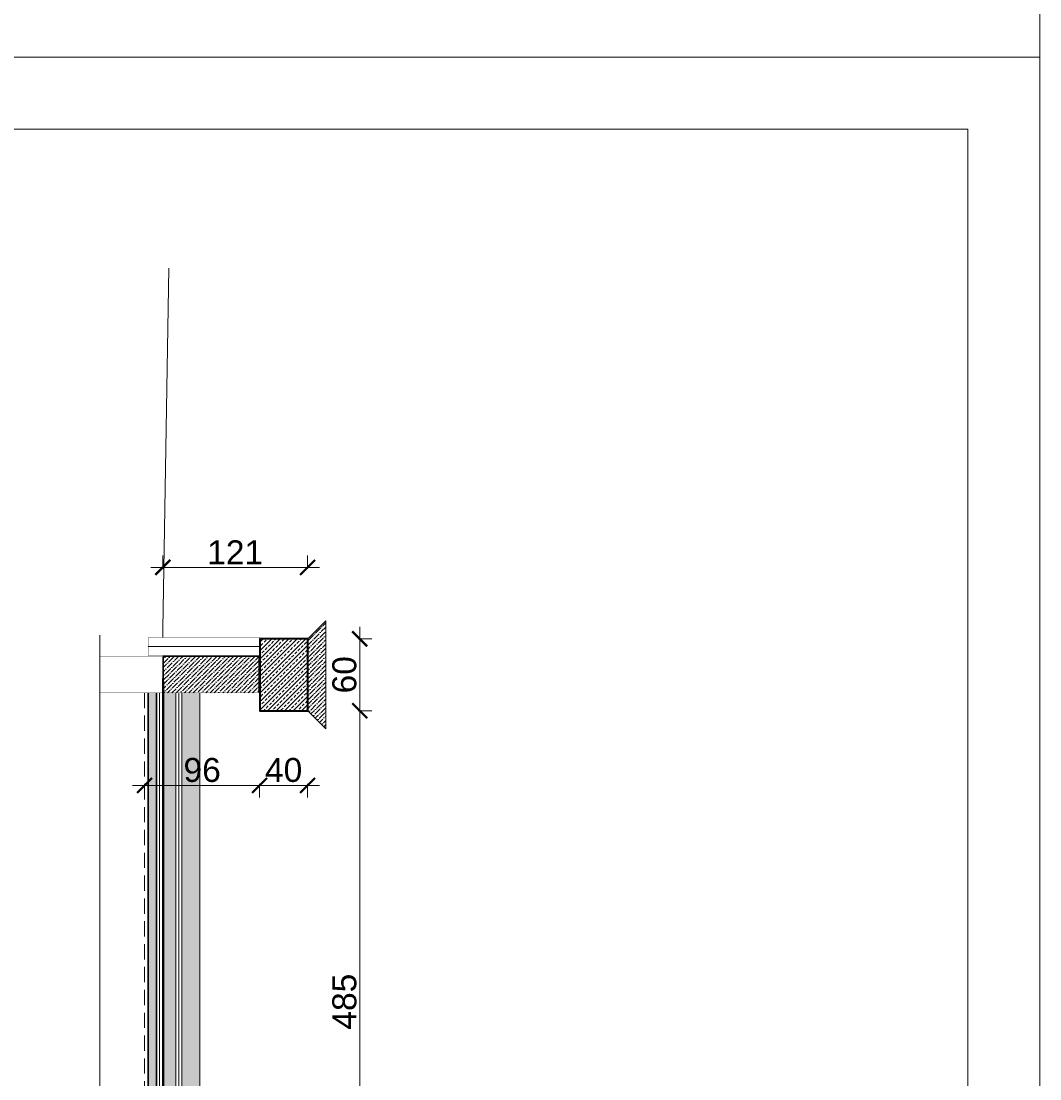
# Model space of a CAD drawing. Extents: x 4615668 to 9294084, y 5328875 to 10688993.
# Tile 21 of 67: x 4663876 to 4664725, y 5331116 to 5331997. Entities that reach past the tile are written whole.
import ezdxf

# ---------------------------------------------------------------- set-up
doc = ezdxf.new("R2010")
doc.units = 0
doc.header["$MEASUREMENT"] = 0
doc.linetypes.add('DASHDOT', pattern=[25.4, 12.7, -6.35, 0, -6.35])
doc.linetypes.add('DASHED', pattern=[19.05, 12.7, -6.35])
for name, color, linetype, lineweight in [('hatch', 253, 'Continuous', 0), ('k', 7, 'Continuous', 13), ('K-SCIANY CIENKI', 163, 'Continuous', 30), ('K-SCIANY GRUBY', 195, 'Continuous', 40), ('sciany - mur', 1, 'Continuous', 30)]:
    doc.layers.add(name, color=color, linetype=linetype, lineweight=lineweight)
doc.layers.add('K_WIDOK', color=8, linetype='Continuous')
doc.layers.add('sciany', color=1, linetype='Continuous')
doc.styles.add('Arial Narrow 20', font='arial.ttf', dxfattribs={"height": 20})
doc.linetypes.add('BATTING', pattern='A,0.00254,-2.54,[134,ltypeshp.shx,S=2.54,R=0,X=-2.54,Y=0],-5.08,[134,ltypeshp.shx,S=2.54,R=180,X=2.54,Y=0],-2.54', length=10.16254)
doc.dimstyles.new('1do100 ok', dxfattribs={"dimscale": 0.5, "dimtxt": 12, "dimasz": 25, "dimexe": 20, "dimexo": 0, "dimgap": 5, "dimtad": 1, "dimdec": 0, "dimzin": 9, "dimtxsty": 'Arial Narrow 20', "dimblk": 'ARCHTICK', "dimcen": 3, "dimdle": 20, "dimclrd": 256, "dimclre": 256, "dimclrt": 256, "dimadec": 0, "dimazin": 2, "dimtfac": 1, "dimtdec": 0, "dimtix": 1, "dimtmove": 2, "dimatfit": 3, "dimldrblk": 'NONE', "dimfxl": 0, "dimtvp": 1, "dimtolj": 1, "dimtzin": 0, "dimlwd": 5, "dimlwe": 5, "dimarcsym": 0})

# ---------------------------------------------------------------- blocks, each defined once
blk = doc.blocks.new('_ArchTick')
at = {"color": 0, "linetype": 'ByBlock', "const_width": 0.15}
blk.add_lwpolyline([(-0.5, -0.5), (0.5, 0.5)], dxfattribs=at)
blk = doc.blocks.new('*D7373')
at = {"layer": 'Defpoints', "color": 0}
for p in [(4664115.1, 5331422.41), (4664158.4, 5331422.41), (4664115.1, 5330937.35)]:
    blk.add_point(p, dxfattribs=at)
at = {"layer": 'k', "lineweight": 5, "ltscale": 40}
for p, q in [((4664158.4, 5330927.35), (4664158.4, 5331432.41)), ((4664157.15, 5331422.41), (4664168.4, 5331422.41)), ((4664157.15, 5330937.35), (4664168.4, 5330937.35))]:
    blk.add_line(p, q, dxfattribs=at)
at = {"layer": 'k', "linetype": 'ByBlock', "lineweight": 5, "xscale": 12.5, "yscale": 12.5, "zscale": 12.5}
for p, rotation in [((4664158.4, 5331422.41), 90), ((4664158.4, 5330937.35), 270)]:
    blk.add_blockref('_ArchTick', p, dxfattribs=dict(at, rotation=rotation))
at = {"layer": 'k', "lineweight": 0, "ltscale": 40, "insert": (4664145.69, 5331179.88), "char_height": 20, "attachment_point": 5, "rotation": 90, "style": 'Arial Narrow 20'}
blk.add_mtext('\\A1;485', dxfattribs=at)
blk = doc.blocks.new('_None')
blk = doc.blocks.new('*D7374')
at = {"layer": 'Defpoints', "color": 0}
for p in [(4664114.97, 5331482.41), (4664158.4, 5331482.41), (4664115.1, 5331422.41)]:
    blk.add_point(p, dxfattribs=at)
at = {"layer": 'k', "lineweight": 5, "ltscale": 40}
for p, q in [((4664158.4, 5331412.41), (4664158.4, 5331492.41)), ((4664157.15, 5331482.41), (4664168.4, 5331482.41)), ((4664157.15, 5331422.41), (4664168.4, 5331422.41))]:
    blk.add_line(p, q, dxfattribs=at)
at = {"layer": 'k', "linetype": 'ByBlock', "lineweight": 5, "xscale": 12.5, "yscale": 12.5, "zscale": 12.5}
for p, rotation in [((4664158.4, 5331482.41), 90), ((4664158.4, 5331422.41), 270)]:
    blk.add_blockref('_ArchTick', p, dxfattribs=dict(at, rotation=rotation))
at = {"layer": 'k', "lineweight": 0, "ltscale": 40, "insert": (4664145.69, 5331452.41), "char_height": 20, "attachment_point": 5, "rotation": 90, "style": 'Arial Narrow 20'}
blk.add_mtext('\\A1;60', dxfattribs=at)
blk = doc.blocks.new('*D7375')
at = {"layer": 'Defpoints', "color": 0}
for p in [(4664074.97, 5331422.38), (4663979.1, 5331396.67), (4664074.97, 5331360.22)]:
    blk.add_point(p, dxfattribs=at)
at = {"layer": 'k', "lineweight": 5, "ltscale": 40}
for p, q in [((4663969.1, 5331360.22), (4664084.97, 5331360.22)), ((4663979.1, 5331361.47), (4663979.1, 5331350.22)), ((4664074.97, 5331361.47), (4664074.97, 5331350.22))]:
    blk.add_line(p, q, dxfattribs=at)
at = {"layer": 'k', "linetype": 'ByBlock', "lineweight": 5, "xscale": 12.5, "yscale": 12.5, "zscale": 12.5, "rotation": 180}
blk.add_blockref('_ArchTick', (4663979.1, 5331360.22), dxfattribs=at)
at = {"layer": 'k', "linetype": 'ByBlock', "lineweight": 5, "xscale": 12.5, "yscale": 12.5, "zscale": 12.5}
blk.add_blockref('_ArchTick', (4664074.97, 5331360.22), dxfattribs=at)
at = {"layer": 'k', "lineweight": 0, "ltscale": 40, "insert": (4664027.04, 5331372.93), "char_height": 20, "attachment_point": 5, "style": 'Arial Narrow 20'}
blk.add_mtext('\\A1;96', dxfattribs=at)
blk = doc.blocks.new('*D7376')
at = {"layer": 'Defpoints', "color": 0}
for p in [(4664074.97, 5331422.38), (4664114.97, 5331422.38), (4664114.97, 5331360.22)]:
    blk.add_point(p, dxfattribs=at)
at = {"layer": 'k', "lineweight": 5, "ltscale": 40}
for p, q in [((4664064.97, 5331360.22), (4664124.97, 5331360.22)), ((4664074.97, 5331361.47), (4664074.97, 5331350.22)), ((4664114.97, 5331361.47), (4664114.97, 5331350.22))]:
    blk.add_line(p, q, dxfattribs=at)
at = {"layer": 'k', "linetype": 'ByBlock', "lineweight": 5, "xscale": 12.5, "yscale": 12.5, "zscale": 12.5, "rotation": 180}
blk.add_blockref('_ArchTick', (4664074.97, 5331360.22), dxfattribs=at)
at = {"layer": 'k', "linetype": 'ByBlock', "lineweight": 5, "xscale": 12.5, "yscale": 12.5, "zscale": 12.5}
blk.add_blockref('_ArchTick', (4664114.97, 5331360.22), dxfattribs=at)
at = {"layer": 'k', "lineweight": 0, "ltscale": 40, "insert": (4664094.97, 5331372.93), "char_height": 20, "attachment_point": 5, "style": 'Arial Narrow 20'}
blk.add_mtext('\\A1;40', dxfattribs=at)
blk = doc.blocks.new('*D7377')
at = {"layer": 'Defpoints', "color": 0}
for p in [(4664114.97, 5331541.97), (4663994.18, 5331486.89), (4664114.97, 5331482.38)]:
    blk.add_point(p, dxfattribs=at)
at = {"layer": 'k', "lineweight": 5, "ltscale": 40}
for p, q in [((4663994.18, 5331540.72), (4663994.18, 5331551.97)), ((4664114.97, 5331540.72), (4664114.97, 5331551.97)), ((4663984.18, 5331541.97), (4664124.97, 5331541.97))]:
    blk.add_line(p, q, dxfattribs=at)
at = {"layer": 'k', "linetype": 'ByBlock', "lineweight": 5, "xscale": 12.5, "yscale": 12.5, "zscale": 12.5, "rotation": 180}
blk.add_blockref('_ArchTick', (4663994.18, 5331541.97), dxfattribs=at)
at = {"layer": 'k', "linetype": 'ByBlock', "lineweight": 5, "xscale": 12.5, "yscale": 12.5, "zscale": 12.5}
blk.add_blockref('_ArchTick', (4664114.97, 5331541.97), dxfattribs=at)
at = {"layer": 'k', "lineweight": 0, "ltscale": 40, "insert": (4664054.57, 5331554.51), "char_height": 20, "attachment_point": 5, "style": 'Arial Narrow 20'}
blk.add_mtext('\\A1;121', dxfattribs=at)

msp = doc.modelspace()

# ---------------------------------------------------------------- hatches: boundary and pattern name
at = {"layer": 'K_WIDOK', "lineweight": 0, "ltscale": 40}
h = msp.add_hatch(dxfattribs=at)
h.set_pattern_fill('ANSI36', color=256, scale=20, angle=180)
h.set_pattern_definition([(225, (9996631.611, 679136.8148), (-1.3258252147, -4.8613591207), [6.25, -1.25, 0, -1.25])])
h.paths.add_polyline_path([(4664115.09, 5331452.44), (4664115.09, 5331422.41), (4664130.09, 5331407.41), (4664130.09, 5331452.44)])
h.paths.add_polyline_path([(4664115.09, 5331452.44), (4664130.09, 5331452.44), (4664130.09, 5331497.41), (4664115.09, 5331482.41)])
h = msp.add_hatch(dxfattribs=at)
h.set_pattern_fill('ANSI33', color=256, scale=20, angle=180)
h.set_pattern_definition([(225, (9996631.611, 676605.276), (3.535533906, -3.535533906), []), (225, (9996628.0753, 676605.276), (3.535533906, -3.535533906), [2.5, -1.25])])
h.paths.add_polyline_path([(4664115.09, 5331422.41), (4664115.09, 5331482.41), (4664075.09, 5331482.41), (4664075.09, 5331422.41)])
h = msp.add_hatch(dxfattribs=at)
h.set_pattern_fill('ANSI36', color=256, scale=20, angle=180)
h.set_pattern_definition([(225, (9996631.611, 674925.2464), (-1.3258252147, -4.8613591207), [6.25, -1.25, 0, -1.25])])
h.paths.add_polyline_path([(4664074.1, 5331437.38), (4664074.1, 5331452.41), (4663995.1, 5331452.41), (4663995.1, 5331437.38)])
h.paths.add_polyline_path([(4664074.1, 5331467.38), (4663995.1, 5331467.38), (4663995.1, 5331452.41), (4664074.1, 5331452.41)])
h = msp.add_hatch(dxfattribs=at)
h.set_pattern_fill('ANSI36', color=256, scale=20, angle=180)
h.set_pattern_definition([(225, (9996631.611, 674925.2464), (-1.3258252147, -4.8613591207), [6.25, -1.25, 0, -1.25])])
h.paths.add_polyline_path([(4663989.1, 5330897.41), (4663982.1, 5330897.41), (4663982.1, 5330318.02), (4663985.6, 5330317.38), (4663989.1, 5330318.02)])
h.paths.add_polyline_path([(4663982.1, 5330179.41), (4663989.1, 5330179.41), (4663989.1, 5330317.38), (4663982.1, 5330317.38)])
h.paths.add_polyline_path([(4663995.1, 5330317.38), (4663995.1, 5330179.41), (4663994.6, 5330149.41), (4664000.1, 5330149.41), (4664005.1, 5330149.41), (4664005.1, 5330179.41), (4664005.1, 5330317.38), (4663995.1, 5330317.38)])
h.paths.add_polyline_path([(4664005.1, 5330897.41), (4663995.1, 5330897.41), (4663995.1, 5330347.38), (4663995.1, 5330317.38), (4664000.1, 5330317.38), (4664005.1, 5330318.02), (4664005.1, 5330347.38)])
h.paths.add_polyline_path([(4664005.1, 5330927.41), (4664005.1, 5331437.38), (4663995.1, 5331437.38), (4663995.1, 5330927.41), (4663995.1, 5330897.41), (4664000.1, 5330897.41), (4664005.1, 5330897.41)])
h.paths.add_polyline_path([(4663989.1, 5331437.38), (4663982.1, 5331437.38), (4663982.1, 5330927.41), (4663982.1, 5330897.94), (4663985.6, 5330897.41), (4663989.1, 5330897.41), (4663989.1, 5330927.41)])
h = msp.add_hatch(dxfattribs=at)
h.set_pattern_fill('AR-CONC', color=256, angle=90)
h.set_pattern_definition([(140, (9996661.6716, 680299.3404), (0.62752135, 7.172601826), [0.75, -8.25]), (85, (9996661.6716, 680299.3404), (-7.521921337, -1.387513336), [0.6, -6.6]), (190.45144446, (9996661.724, 680299.938), (-6.89439991, 5.785088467), [0.63740192, -7.01142112]), (136.1842, (9996659.672, 680299.34), (1.655192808, 10.672413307), [1.125, -12.375]), (186.63563549, (9996659.81, 680300.23), (-9.741186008, 9.346619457), [0.95610342, -10.5171376]), (81.18416399, (9996659.672, 680299.34), (-9.741186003, 9.34661945), [0.9, -9.90000001]), (111, (9996660.1716, 680300.3404), (4.0261889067, 5.969070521), [0.75, -8.25]), (56, (9996660.1716, 680300.3404), (-7.2515004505, 2.433153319), [0.6, -6.6]), (161.45144474, (9996660.507, 680300.838), (-3.225311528, 8.402223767), [0.6374019, -7.01142112]), (127.5, (9996661.6716, 680299.3404), (-3.3289385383, 0.1215985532), [0, -6.52, 0, -6.7, 0, -6.625]), (97.5, (9996661.6716, 680299.3404), (-3.9441171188, 2.6306953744), [0, -3.82, 0, -6.37, 0, -2.525]), (57.5, (9996661.6716, 680297.1104), (0.2255487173, 5.3382243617), [0, -2.5, 0, -7.8, 0, -10.35]), (47.5, (9996661.6716, 680296.1104), (-1.0010498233, 5.8318616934), [0, -3.25, 0, -5.18, 0, -7.35])])
h.paths.add_polyline_path([(4664010.1, 5330179.41), (4664025.1, 5330179.41), (4664025.1, 5330317.38), (4664010.1, 5330317.38)])
h.paths.add_polyline_path([(4664025.1, 5329787.38), (4664010.1, 5329787.38), (4664010.1, 5330149.41), (4664010.1, 5330179.41), (4664017.6, 5330179.41), (4664025.1, 5330179.41), (4664025.1, 5330149.41)])
h.paths.add_polyline_path([(4664010.1, 5330347.38), (4664010.1, 5330318.02), (4664017.6, 5330317.38), (4664025.1, 5330318.02), (4664025.1, 5330347.38), (4664025.1, 5330897.41), (4664010.1, 5330897.41), (4664010.1, 5330347.38)])
h.paths.add_polyline_path([(4664010.1, 5330927.41), (4664010.1, 5330897.41), (4664017.6, 5330897.41), (4664025.1, 5330897.41), (4664025.1, 5330927.41), (4664025.1, 5331437.38), (4664010.1, 5331437.38)])

# ---------------------------------------------------------------- linework, layer by layer
at = {"lineweight": 0, "ltscale": 40}
msp.add_line((4663999.34, 5331791.33), (4663994.18, 5331490.33), dxfattribs=at)
at = {"color": 92, "linetype": 'DASHED', "lineweight": 0}
msp.add_line((4663979.1, 5331437.38), (4663979.1, 5329787.38), dxfattribs=at)
at = {"lineweight": 0, "ltscale": 40}
msp.add_lwpolyline([(4663994.18, 5331490.33), (4663994.18, 5331483.44)], dxfattribs=at)
at = {"layer": 'hatch', "linetype": 'BATTING', "lineweight": 0, "ltscale": 0.75}
msp.add_line((4663982.09, 5331475.94), (4664075.09, 5331475.94), dxfattribs=at)
at = {"layer": 'hatch', "linetype": 'BATTING', "lineweight": 0, "ltscale": 0.2}
for p, q in [((4663991.6, 5331437.38), (4663991.51, 5330897.41)), ((4664007.51, 5330897.41), (4664007.51, 5331437.38))]:
    msp.add_line(p, q, dxfattribs=at)
at = {"layer": 'hatch', "color": 252}
for points in [[(4660525.34, 5331967.4), (4664725.34, 5331967.4), (4664725.34, 5334937.4), (4660525.34, 5334937.4)], [(4660525.34, 5331967.4), (4664725.34, 5331967.4), (4664725.34, 5334937.4), (4660525.34, 5334937.4)], [(4660525.34, 5328982.36), (4664725.34, 5328982.36), (4664725.34, 5331967.4), (4660525.34, 5331967.4)], [(4660525.34, 5328982.36), (4664725.34, 5328982.36), (4664725.34, 5331967.4), (4660525.34, 5331967.4)], [(4660845.34, 5331907.4), (4664665.34, 5331907.4), (4664665.34, 5329042.36), (4660845.34, 5329042.36)]]:
    msp.add_lwpolyline(points, close=True, dxfattribs=at)
at = {"layer": 'k', "lineweight": 0, "ltscale": 40}
for p, q in [((4663941.87, 5329719.42), (4663941.87, 5331485.4)), ((4664005.1, 5330897.41), (4664005.1, 5331437.38)), ((4664010.1, 5330897.41), (4664010.1, 5331437.38)), ((4664025.1, 5330897.41), (4664025.1, 5331437.38))]:
    msp.add_line(p, q, dxfattribs=at)
msp.add_lwpolyline([(4664115.1, 5331422.38), (4664130.1, 5331407.38), (4664130.1, 5331497.38), (4664115.1, 5331482.38)], dxfattribs=at)
at = {"layer": 'k', "lineweight": 0, "ltscale": 40, "const_width": 0.2}
msp.add_lwpolyline([(4664075.09, 5331483.44), (4664075.09, 5331468.44), (4663982.09, 5331468.44), (4663982.09, 5331483.44)], close=True, dxfattribs=at)
at = {"layer": 'K-SCIANY CIENKI'}
for p, q in [((4663982.1, 5330318.18), (4663982.1, 5331437.38)), ((4663989.1, 5330897.41), (4663989.1, 5331437.38))]:
    msp.add_line(p, q, dxfattribs=at)
at = {"layer": 'K-SCIANY CIENKI', "const_width": 0.3}
msp.add_lwpolyline([(4663941.87, 5331437.38), (4663994.1, 5331437.38), (4663994.1, 5331467.38), (4663941.87, 5331467.38)], dxfattribs=at)
msp.add_lwpolyline([(4664074.1, 5331437.38), (4664074.1, 5331467.38), (4663995.1, 5331467.38), (4663995.1, 5331437.38)], close=True, dxfattribs=at)
at = {"layer": 'K-SCIANY GRUBY'}
msp.add_lwpolyline([(4664115.1, 5331422.38), (4664115.1, 5331482.38), (4664075.1, 5331482.38), (4664075.1, 5331422.38)], close=True, dxfattribs=at)
at = {"layer": 'sciany', "lineweight": 0, "ltscale": 40}
for p, q in [((4664010.1, 5331467.38), (4664010.1, 5331467.94)), ((4664025.1, 5331467.38), (4664025.1, 5331467.94)), ((4663994.1, 5330317.38), (4663994.1, 5331449.42)), ((4663995.1, 5330317.38), (4663995.1, 5331446.97))]:
    msp.add_line(p, q, dxfattribs=at)
at = {"layer": 'sciany - mur', "color": 251, "lineweight": 0, "ltscale": 40}
msp.add_lwpolyline([(4664114.97, 5331422.41), (4664114.97, 5331482.41), (4664074.97, 5331482.41), (4664074.97, 5331422.41)], close=True, dxfattribs=at)
at = {"layer": 'sciany - mur', "color": 252, "linetype": 'DASHDOT', "lineweight": 0, "const_width": 1}
for points in [[(4663994.6, 5330179.41), (4663994.6, 5331467.94), (4664074.47, 5331467.94), (4664074.6, 5331437.39)], [(4664074.6, 5331437.38), (4664074.6, 5331467.35)]]:
    msp.add_lwpolyline(points, dxfattribs=at)

# ---------------------------------------------------------------- dimensions: what is measured, and where the dimension line sits
at = {"layer": 'k', "lineweight": 0, "ltscale": 40}
for base, p1, p2, picture, middle in [((4664114.97, 5331541.97), (4663994.18, 5331486.89), (4664114.97, 5331482.38), '*D7377', (4664054.57, 5331554.51)), ((4664074.97, 5331360.22), (4663979.1, 5331396.67), (4664074.97, 5331422.38), '*D7375', (4664027.04, 5331372.93)), ((4664114.97, 5331360.22), (4664074.97, 5331422.38), (4664114.97, 5331422.38), '*D7376', (4664094.97, 5331372.93))]:
    dim = msp.add_linear_dim(base=base, p1=p1, p2=p2, dimstyle='1do100 ok', override={"dimfxl": 2.5}, dxfattribs=at)
    dim.commit()
    dim.dimension.update_dxf_attribs({"geometry": picture, "text_midpoint": middle})
for base, p1, p2, picture, middle in [((4664158.4, 5331482.41), (4664115.1, 5331422.41), (4664114.97, 5331482.41), '*D7374', (4664145.69, 5331452.41)), ((4664158.4, 5331422.41), (4664115.1, 5330937.35), (4664115.1, 5331422.41), '*D7373', (4664145.69, 5331179.88))]:
    dim = msp.add_linear_dim(base=base, p1=p1, p2=p2, angle=90, dimstyle='1do100 ok', override={"dimfxl": 2.5}, dxfattribs=at)
    dim.commit()
    dim.dimension.update_dxf_attribs({"geometry": picture, "text_midpoint": middle})

doc.saveas('drawing.dxf')
